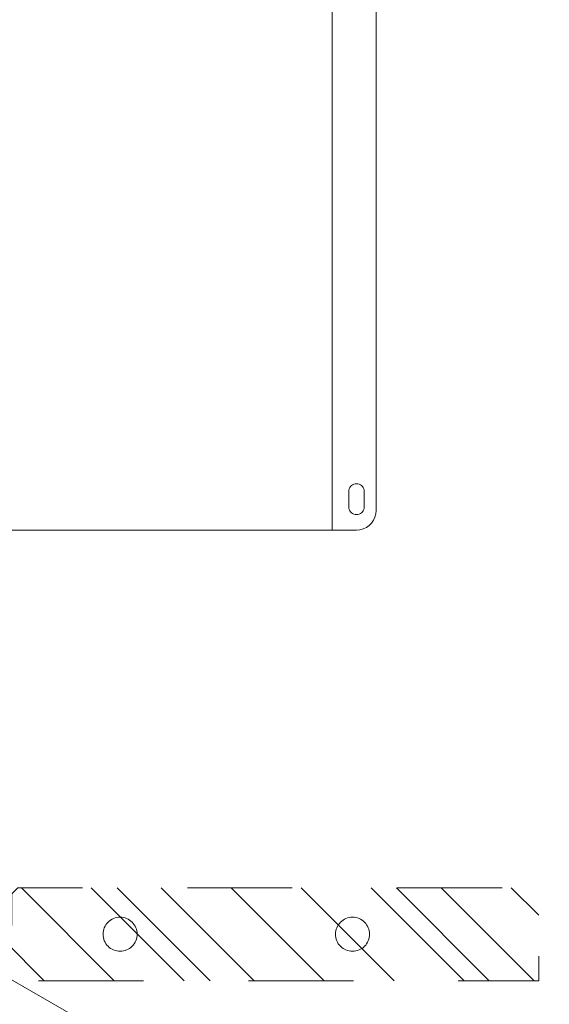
# Model space of a CAD drawing. Header units: inches. Extents: x -412 to -304, y -199 to 18.
# Tile 6 of 15: x -355 to -348, y -49 to -36. Entities that reach past the tile are written whole.
import ezdxf

# ---------------------------------------------------------------- set-up
doc = ezdxf.new("R2010")
doc.units = ezdxf.units.IN
doc.header["$LTSCALE"] = 32
doc.header["$MEASUREMENT"] = 0
doc.linetypes.add('Dash Style-1', pattern=[0.083328, 0.041656, -0.041672])
for name, color, linetype, lineweight in [('Black', 7, 'Continuous', 18), ('DashLine', 7, 'Continuous', 13), ('DashLineFill', 7, 'Dash Style-1', 13), ('Drawing', 7, 'Continuous', 18), ('None', 7, 'Continuous', 18), ('SolidLine', 7, 'Continuous', 15)]:
    doc.layers.add(name, color=color, linetype=linetype, lineweight=lineweight)

# ---------------------------------------------------------------- blocks, each defined once
blk = doc.blocks.new('MP-Leg-502-89 (2D)')
at = {"layer": 'DashLine', "flags": 128}
blk.add_lwpolyline([(-1.722, -0.35, -0.101021), (-1.722, 0.35, -0.356394), (-1.844, 0.25), (-19.271, 0.25, -0.2315), (-19.371, 0.3, 3), (-19.371, -0.3, -0.236068), (-19.271, -0.25), (-1.844, -0.25, -0.356394)], format="xyb", close=True, dxfattribs=at)
blk = doc.blocks.new('MPHtAdjLeg-16 (2D)')
at = {"layer": 'DashLine', "color": 7, "xscale": -1, "rotation": 120}
blk.add_blockref('MP-Leg-502-89 (2D)', (0, 0), dxfattribs=at)
blk = doc.blocks.new('MpHtAdjBase-3 (2D)')
at = {"layer": 'Black', "color": 7, "xscale": -1}
blk.add_blockref('MPHtAdjLeg-16 (2D)', (21.555, 0), dxfattribs=at)
blk = doc.blocks.new('Group-22')
at = {"layer": 'DashLine'}
for p, q in [((17.112, 7.776), (1.25, 7.776)), ((17.156, 7.772), (17.112, 7.776)), ((17.198, 7.761), (17.156, 7.772)), ((17.237, 7.742), (17.198, 7.761)), ((17.273, 7.717), (17.237, 7.742)), ((17.304, 7.686), (17.273, 7.717)), ((17.329, 7.651), (17.304, 7.686)), ((17.347, 7.611), (17.329, 7.651)), ((16.772, 7.526), (16.773, 7.543)), ((16.773, 7.508), (16.772, 7.526)), ((16.773, 7.543), (16.778, 7.559)), ((16.778, 7.559), (16.785, 7.575)), ((16.785, 7.575), (16.795, 7.589)), ((16.795, 7.589), (16.807, 7.601)), ((16.807, 7.601), (16.821, 7.611)), ((16.821, 7.611), (16.836, 7.618)), ((16.836, 7.618), (16.853, 7.623)), ((16.853, 7.623), (16.87, 7.624)), ((16.87, 7.624), (17.067, 7.624)), ((17.067, 7.624), (17.084, 7.623)), ((17.084, 7.623), (17.101, 7.618)), ((17.101, 7.618), (17.116, 7.611)), ((17.116, 7.611), (17.13, 7.601)), ((17.13, 7.601), (17.142, 7.589)), ((17.142, 7.589), (17.152, 7.575)), ((17.152, 7.575), (17.159, 7.559)), ((17.159, 7.559), (17.164, 7.543)), ((17.164, 7.543), (17.165, 7.526)), ((17.165, 7.526), (17.164, 7.508)), ((17.358, 7.569), (17.347, 7.611)), ((17.362, 7.526), (17.358, 7.569)), ((17.362, -4.403), (17.362, 7.526)), ((16.778, 7.492), (16.773, 7.508)), ((16.785, 7.476), (16.778, 7.492)), ((16.795, 7.462), (16.785, 7.476)), ((16.807, 7.45), (16.795, 7.462)), ((16.821, 7.44), (16.807, 7.45)), ((16.836, 7.433), (16.821, 7.44)), ((16.853, 7.429), (16.836, 7.433)), ((16.87, 7.427), (16.853, 7.429)), ((17.067, 7.427), (16.87, 7.427)), ((17.084, 7.429), (17.067, 7.427)), ((17.101, 7.433), (17.084, 7.429)), ((17.116, 7.44), (17.101, 7.433)), ((17.13, 7.45), (17.116, 7.44)), ((17.142, 7.462), (17.13, 7.45)), ((17.152, 7.476), (17.142, 7.462)), ((17.159, 7.492), (17.152, 7.476)), ((17.164, 7.508), (17.159, 7.492)), ((-17.362, 7.217), (17.362, 7.217))]:
    blk.add_line(p, q, dxfattribs=at)
blk = doc.blocks.new('MpHtAdjTrough-1095 (2D)')
at = {"layer": 'DashLine', "color": 7}
blk.add_blockref('Group-22', (0, 0), dxfattribs=at)
blk = doc.blocks.new('Group-27')
at = {"layer": 'DashLineFill', "linetype": 'Continuous', "lineweight": 13}
h = blk.add_hatch(dxfattribs=at)
h.set_pattern_fill('Steel', color=253, style=0, pattern_type=2)
h.set_pattern_definition([(45, (0, 0), (-1.613, 1.9357), []), (45, (-1.0608, 1.0608), (-0.472346, 0.41676), [])])
h.paths.add_polyline_path([(-1.535, 9.846), (-1.535, -9.841), (-0.354, -9.841), (-0.354, -3.224), (-0.433, -3.145), (-0.945, -3.145), (-1.063, -3.026), (-1.063, -2.869), (-1.457, -2.869), (-1.457, 2.869), (-1.063, 2.876), (-1.063, 3.033), (-0.945, 3.151), (-0.433, 3.151), (-0.354, 3.23), (-0.354, 9.846)])
at = {"layer": 'DashLine', "flags": 128}
for points in [[(-0.945, -4.739), (-0.966, -4.738), (-0.987, -4.735), (-1.008, -4.73), (-1.028, -4.723), (-1.047, -4.713), (-1.065, -4.703), (-1.082, -4.69), (-1.098, -4.676), (-1.112, -4.66), (-1.125, -4.643), (-1.136, -4.625), (-1.145, -4.605), (-1.152, -4.585), (-1.157, -4.565), (-1.16, -4.544), (-1.161, -4.523), (-1.16, -4.501), (-1.157, -4.48), (-1.152, -4.46), (-1.145, -4.44), (-1.136, -4.42), (-1.125, -4.402), (-1.112, -4.385), (-1.098, -4.369), (-1.082, -4.355), (-1.065, -4.342), (-1.047, -4.332), (-1.028, -4.322), (-1.008, -4.315), (-0.987, -4.31), (-0.966, -4.307), (-0.945, -4.306), (-0.924, -4.307), (-0.903, -4.31), (-0.882, -4.315), (-0.862, -4.322), (-0.843, -4.332), (-0.825, -4.342), (-0.808, -4.355), (-0.792, -4.369), (-0.777, -4.385), (-0.765, -4.402), (-0.754, -4.42), (-0.745, -4.44), (-0.738, -4.46), (-0.733, -4.48), (-0.729, -4.501), (-0.728, -4.523), (-0.729, -4.544), (-0.733, -4.565), (-0.738, -4.585), (-0.745, -4.605), (-0.754, -4.625), (-0.765, -4.643), (-0.777, -4.66), (-0.792, -4.676), (-0.808, -4.69), (-0.825, -4.703), (-0.843, -4.713), (-0.862, -4.723), (-0.882, -4.73), (-0.903, -4.735), (-0.924, -4.738)], [(-0.945, -7.692), (-0.966, -7.691), (-0.987, -7.688), (-1.008, -7.682), (-1.028, -7.675), (-1.047, -7.666), (-1.065, -7.655), (-1.082, -7.643), (-1.098, -7.628), (-1.112, -7.613), (-1.125, -7.596), (-1.136, -7.577), (-1.145, -7.558), (-1.152, -7.538), (-1.157, -7.518), (-1.16, -7.496), (-1.161, -7.475), (-1.16, -7.454), (-1.157, -7.433), (-1.152, -7.412), (-1.145, -7.392), (-1.136, -7.373), (-1.125, -7.355), (-1.112, -7.338), (-1.098, -7.322), (-1.082, -7.308), (-1.065, -7.295), (-1.047, -7.284), (-1.028, -7.275), (-1.008, -7.268), (-0.987, -7.263), (-0.966, -7.26), (-0.945, -7.259), (-0.924, -7.26), (-0.903, -7.263), (-0.882, -7.268), (-0.862, -7.275), (-0.843, -7.284), (-0.825, -7.295), (-0.808, -7.308), (-0.792, -7.322), (-0.777, -7.338), (-0.765, -7.355), (-0.754, -7.373), (-0.745, -7.392), (-0.738, -7.412), (-0.733, -7.433), (-0.729, -7.454), (-0.728, -7.475), (-0.729, -7.496), (-0.733, -7.518), (-0.738, -7.538), (-0.745, -7.558), (-0.754, -7.577), (-0.765, -7.596), (-0.777, -7.613), (-0.792, -7.628), (-0.808, -7.643), (-0.825, -7.655), (-0.843, -7.666), (-0.862, -7.675), (-0.882, -7.682), (-0.903, -7.688), (-0.924, -7.691)]]:
    blk.add_lwpolyline(points, close=True, dxfattribs=at)
at = {"layer": 'DashLineFill', "flags": 128}
blk.add_lwpolyline([(-1.535, 9.846), (-1.535, -9.841), (-0.354, -9.841), (-0.354, -3.224), (-0.433, -3.145), (-0.945, -3.145), (-1.063, -3.026), (-1.063, -2.869), (-1.457, -2.869), (-1.457, 2.869), (-1.063, 2.876), (-1.063, 3.033), (-0.945, 3.151), (-0.433, 3.151), (-0.354, 3.23), (-0.354, 9.846)], close=True, dxfattribs=at)
blk = doc.blocks.new('TIEndPipe-500 (2D)')
at = {"layer": 'Drawing', "color": 7}
blk.add_blockref('Group-27', (0, 0), dxfattribs=at)
blk = doc.blocks.new('Group-28')
at = {"layer": 'SolidLine', "color": 7}
for name in ['MpHtAdjBase-3 (2D)', 'MpHtAdjTrough-1095 (2D)']:
    blk.add_blockref(name, (0, 0), dxfattribs=at)
at = {"layer": 'SolidLine', "color": 7, "rotation": 180}
blk.add_blockref('TIEndPipe-500 (2D)', (21.555, 0), dxfattribs=at)
blk = doc.blocks.new('MP Ht Adju Rect Table (2D)')
at = {"layer": 'None'}
blk.add_blockref('Group-28', (0, 0), dxfattribs=at)
at = {"layer": 'Drawing', "color": 0, "flags": 1}
for tag in ['Catalog', 'Custom', 'FinishGroup', 'Discount', 'Tag', 'Item1', 'Item2', 'Item3', 'Item4', 'Item5', 'Item6', 'Item7', 'Item8', 'Item9', 'Item10', 'Item11', 'Item12', 'Item13', 'Item14', 'Item15', 'Item16', 'Item17', 'Item18', 'Item19', 'Item20', 'Item21', 'Item22', 'Item23', 'Item24', 'Item25', 'Option1', 'Option2', 'Option3', 'Option4', 'Option5', 'Option6', 'Option7', 'Option8', 'Option9', 'Option10', 'Option11', 'Option12']:
    blk.add_attdef(tag, (-16.606, -46.53), '', height=0.00709, dxfattribs=at)

msp = doc.modelspace()

# ---------------------------------------------------------------- block references
at = {"layer": 'Drawing', "rotation": 270}
msp.add_blockref('MP Ht Adju Rect Table (2D)', (-358.073, -25.503), dxfattribs=at)

doc.saveas('drawing.dxf')
